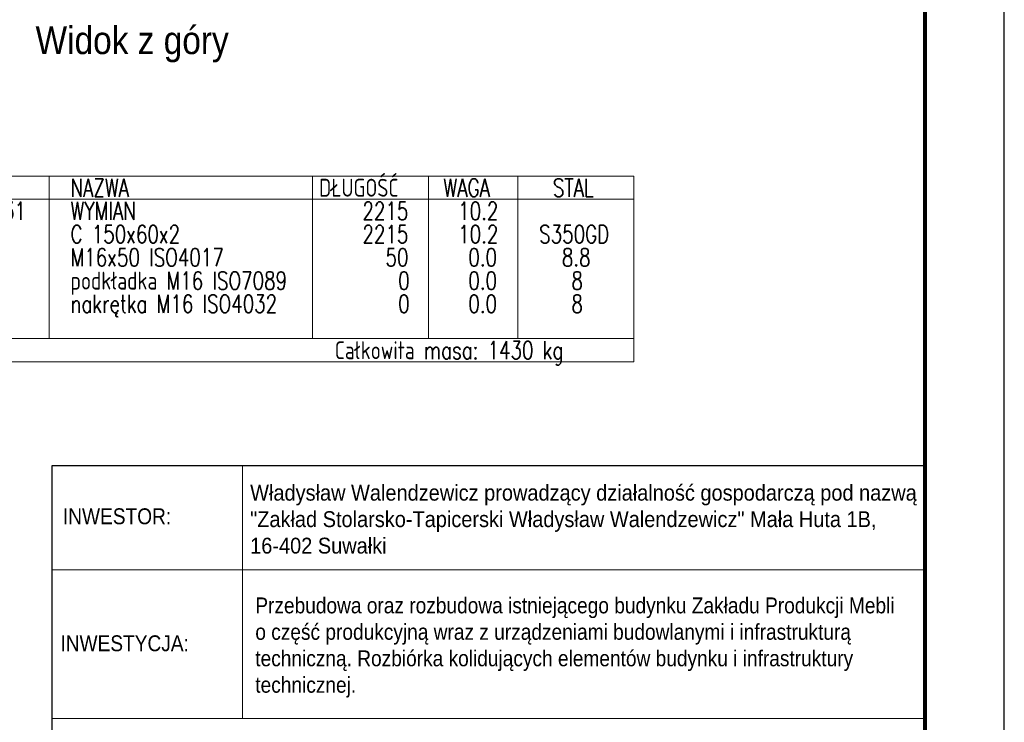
# Model space of a CAD drawing. Header units: millimetres. Extents: x -113 to 109, y 8222 to 8595.
# Tile 3 of 4: x -21 to 103, y 8316 to 8404. Entities that reach past the tile are written whole.
import ezdxf
from ezdxf.enums import TextEntityAlignment as Align

# ---------------------------------------------------------------- set-up
doc = ezdxf.new("R2010")
doc.units = ezdxf.units.MM
doc.header["$LTSCALE"] = 10
for name, color, linetype, lineweight in [('--- widok', 7, 'Continuous', 13), ('_RAMKA', 7, 'Continuous', 35), ('_Tabelka', 7, 'Continuous', 25), ('PS_DIM', 4, 'Continuous', 13), ('PS_TEXT', 3, 'Continuous', 18)]:
    doc.layers.add(name, color=color, linetype=linetype, lineweight=lineweight)
doc.layers.add('_FORMATKA', color=8, linetype='Continuous', plot=False)
doc.styles.add('gil', font='txt', dxfattribs={"width": 0.9})
doc.styles.add('simplex', font='simplex.shx', dxfattribs={"width": 0.75})

# ---------------------------------------------------------------- blocks, each defined once
blk = doc.blocks.new('*U16')
at = {"layer": '_FORMATKA', "lineweight": -3}
blk.add_lwpolyline([(-210, 0), (0, 0), (0, 297), (-210, 297)], close=True, dxfattribs=at)
at = {"layer": '_RAMKA', "lineweight": -3, "const_width": 0.5}
blk.add_lwpolyline([(-180, 10), (-10, 10), (-10, 287), (-180, 287)], close=True, dxfattribs=at)
blk = doc.blocks.new('tabela_rys')
at = {"layer": '_Tabelka', "color": 251, "lineweight": 15}
for p, q in [((45.62, 123.55), (45.62, 91.73)), ((21.62, 110.45), (131.62, 110.45)), ((21.62, 91.73), (131.62, 91.73)), ((21.62, 91.73), (131.62, 91.73)), ((21.62, 91.73), (131.62, 91.73))]:
    blk.add_line(p, q, dxfattribs=at)
at = {"layer": '_Tabelka', "color": 251, "lineweight": 30}
blk.add_lwpolyline([(131.62, 123.55), (21.62, 123.55), (21.62, 7.77), (131.62, 7.77)], close=True, dxfattribs=at)
at = {"layer": '--- widok', "ltscale": 0.5, "insert": (47.25, 106.96, 0.43), "char_height": 2, "width": 80.3878, "attachment_point": 1, "style": 'gil'}
blk.add_mtext('{\\C0;Przebudowa oraz rozbudowa istniejącego budynku Zakładu Produkcji Mebli o część produkcyjną wraz z urządzeniami budowlanymi i infrastrukturą techniczną. Rozbiórka kolidujących elementów budynku i infrastruktury technicznej.}', dxfattribs=at)
at = {"layer": '_Tabelka', "color": 12, "style": 'gil', "width": 0.9}
for s, p in [('INWESTOR:', (29.83, 117.19)), ('INWESTYCJA:', (30.79, 101.19))]:
    blk.add_text(s, height=2, dxfattribs=at).set_placement(p, align=Align.MIDDLE)
at = {"layer": '_Tabelka', "color": 7, "insert": (46.6, 116.81), "char_height": 2, "attachment_point": 4, "style": 'gil'}
blk.add_mtext_dynamic_manual_height_columns('{\\fArial|b0|i0|c0|p34;\\C256;W\\fArial|b0|i0|c238|p34;ł\\fArial|b0|i0|c0|p34;ad\\fArial|b0|i0|c238|p34;ysł\\fArial|b0|i0|c0|p34;aw Wa\\fArial|b0|i0|c238|p34;le\\fArial|b0|i0|c0|p34;nd\\fArial|b0|i0|c238|p34;ze\\fArial|b0|i0|c0|p34;w\\fArial|b0|i0|c238|p34;i\\fArial|b0|i0|c0|p34;c\\fArial|b0|i0|c238|p34;z\\fArial|b0|i0|c0|p34;\\~\\fArial|b0|i0|c238|p34;pr\\fArial|b0|i0|c0|p34;owad\\fArial|b0|i0|c238|p34;zą\\fArial|b0|i0|c0|p34;c\\fArial|b0|i0|c238|p34;y\\fArial|b0|i0|c0|p34; d\\fArial|b0|i0|c238|p34;zi\\fArial|b0|i0|c0|p34;a\\fArial|b0|i0|c238|p34;ł\\fArial|b0|i0|c0|p34;a\\fArial|b0|i0|c238|p34;l\\fArial|b0|i0|c0|p34;no\\fArial|b0|i0|c238|p34;ść\\fArial|b0|i0|c0|p34; \\fArial|b0|i0|c238|p34;g\\fArial|b0|i0|c0|p34;o\\fArial|b0|i0|c238|p34;sp\\fArial|b0|i0|c0|p34;oda\\fArial|b0|i0|c238|p34;r\\fArial|b0|i0|c0|p34;c\\fArial|b0|i0|c238|p34;zą\\fArial|b0|i0|c0|p34; \\fArial|b0|i0|c238|p34;p\\fArial|b0|i0|c0|p34;od na\\fArial|b0|i0|c238|p34;z\\fArial|b0|i0|c0|p34;w\\fArial|b0|i0|c238|p34;ą\\fArial|b0|i0|c0|p34; \\fArial|b0|i0|c238|p34;"Z\\fArial|b0|i0|c0|p34;a\\fArial|b0|i0|c238|p34;kł\\fArial|b0|i0|c0|p34;ad \\fArial|b0|i0|c238|p34;St\\fArial|b0|i0|c0|p34;o\\fArial|b0|i0|c238|p34;l\\fArial|b0|i0|c0|p34;a\\fArial|b0|i0|c238|p34;rsk\\fArial|b0|i0|c0|p34;o-\\fArial|b0|i0|c238|p34;T\\fArial|b0|i0|c0|p34;a\\fArial|b0|i0|c238|p34;pi\\fArial|b0|i0|c0|p34;c\\fArial|b0|i0|c238|p34;erski\\fArial|b0|i0|c0|p34; W\\fArial|b0|i0|c238|p34;ł\\fArial|b0|i0|c0|p34;ad\\fArial|b0|i0|c238|p34;ysł\\fArial|b0|i0|c0|p34;aw Wa\\fArial|b0|i0|c238|p34;le\\fArial|b0|i0|c0|p34;nd\\fArial|b0|i0|c238|p34;ze\\fArial|b0|i0|c0|p34;w\\fArial|b0|i0|c238|p34;i\\fArial|b0|i0|c0|p34;c\\fArial|b0|i0|c238|p34;z"\\fArial|b0|i0|c0|p34; \\fArial|b0|i0|c238|p34;M\\fArial|b0|i0|c0|p34;a\\fArial|b0|i0|c238|p34;ł\\fArial|b0|i0|c0|p34;a \\fArial|b0|i0|c238|p34;Hut\\fArial|b0|i0|c0|p34;a \\fArial|b0|i0|c238|p34;1\\fArial|b0|i0|c0|p34;B\\fArial|b0|i0|c238|p34;, \\P16-402 Suwałki}', width=87.5522, gutter_width=12.5, heights=[51.49], dxfattribs=at)
at = {"layer": '_Tabelka', "color": 7, "style": 'gil', "width": 0.9}
for p in [(47.79, 34.83), (47.79, 30.29), (47.79, 26.06)]:
    blk.add_attdef('NAZWA_RYS:', text='', height=2.5, dxfattribs=at).set_placement(p, align=Align.MIDDLE_LEFT)
blk.add_attdef('FORMAT', text='', height=2.5, dxfattribs=at).set_placement((33.12, 15.91), align=Align.MIDDLE)
at = {"layer": '_Tabelka', "color": 7, "style": 'gil', "width": 0.9, "flags": 8}
for tag, p in [('DATA', (61.11, 15.91)), ('SKALA', (87.85, 15.91)), ('NR_RYSUNKU', (117.18, 15.91))]:
    blk.add_attdef(tag, text='', height=2.5, dxfattribs=at).set_placement(p, align=Align.MIDDLE)
blk = doc.blocks.new('*X44')
at = {"color": 3, "style": 'gil', "width": 0.9}
blk.add_text('Widok z góry', height=3.5, dxfattribs=at).set_placement((-19.05, 8399.68))
blk = doc.blocks.new('*X45')
at = {"color": 7}
for p, q in [((56.34, 8384.31), (-38.16, 8384.31)), ((-38.16, 8384.31), (-38.16, 8360.91)), ((56.34, 8360.91), (56.34, 8384.31)), ((-38.16, 8360.91), (56.34, 8360.91))]:
    blk.add_line(p, q, dxfattribs=at)
at = {"color": 3}
for p, q in [((-31.97, 8384.31), (-31.97, 8363.84)), ((-17.34, 8384.31), (-17.34, 8363.84)), ((15.84, 8384.31), (15.84, 8363.84)), ((30.47, 8384.31), (30.47, 8363.84)), ((41.72, 8384.31), (41.72, 8363.84)), ((-38.16, 8381.39), (56.34, 8381.39)), ((-38.16, 8363.84), (56.34, 8363.84))]:
    blk.add_line(p, q, dxfattribs=at)
at = {"color": 1, "style": 'simplex', "width": 0.75}
for s, p in [('SZT.', (-37.47, 8381.72)), ('POZ.', (-27.27, 8381.72)), ('NAZWA', (-14.64, 8381.72)), ('DŁUGOŚĆ', (16.68, 8381.72)), ('WAGA', (32.35, 8381.72)), ('STAL', (46.14, 8381.72)), ('Całkowita masa: 1430 kg', (18.66, 8361.25))]:
    blk.add_text(s, height=2.25, dxfattribs=at).set_placement(p)
at = {"color": 3, "style": 'simplex', "width": 0.75}
for s, p in [('140', (-37.07, 8378.8)), ('WM.331', (-28.79, 8378.8)), ('WYMIAN', (-14.64, 8378.8)), ('2215', (22.14, 8378.8)), ('10.2', (34.2, 8378.8))]:
    blk.add_text(s, height=2.25, dxfattribs=at).set_placement(p)
at = {"color": 4, "style": 'simplex', "width": 0.75}
for s, p in [('1', (-35.26, 8375.87)), ('331', (-26.46, 8375.87)), ('C 150x60x2', (-14.64, 8375.87)), ('2215', (22.14, 8375.87)), ('10.2', (34.2, 8375.87)), ('S350GD', (44.41, 8375.87)), ('4', (-35.66, 8372.95)), ('M16x50 ISO4017', (-14.64, 8372.95)), ('50', (25.04, 8372.95)), ('0.0', (35.48, 8372.95)), ('8.8', (47.26, 8372.95)), ('podkładka M16 ISO7089', (-14.64, 8370.02)), ('8', (-35.62, 8370.02)), ('0', (26.64, 8370.02)), ('0.0', (35.48, 8370.02)), ('8', (48.47, 8370.02)), ('4', (-35.66, 8367.1)), ('nakrętka M16 ISO4032', (-14.64, 8367.1)), ('0', (26.64, 8367.1)), ('0.0', (35.48, 8367.1)), ('8', (48.47, 8367.1))]:
    blk.add_text(s, height=2.25, dxfattribs=at).set_placement(p)

msp = doc.modelspace()

# ---------------------------------------------------------------- block references
at = {"layer": 'PS_DIM'}
msp.add_blockref('*U16', (103.01, 8222.04), dxfattribs=at)
at = {"layer": 'PS_DIM', "color": 2, "linetype": 'Continuous'}
msp.add_blockref('*X45', (0, 0), dxfattribs=at)
at = {"layer": 'PS_DIM', "color": 7}
msp.add_blockref('tabela_rys', (-38.61, 8224.27), dxfattribs=at)
at = {"layer": 'PS_TEXT'}
msp.add_blockref('*X44', (0, 0), dxfattribs=at)

doc.saveas('drawing.dxf')
